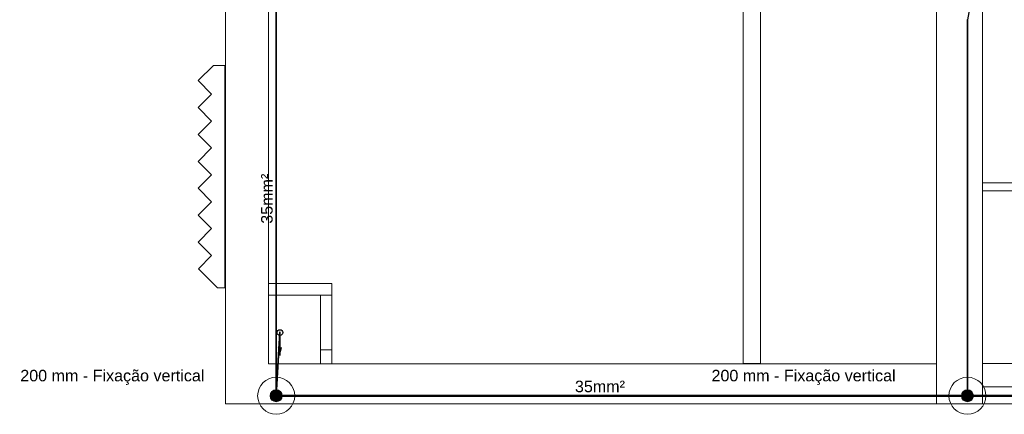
# Model space of a CAD drawing. Header units: millimetres. Extents: x 4477830 to 4478275, y -30323838 to -30323445.
# Tile 29 of 124: x 4477961.19 to 4477978.3, y -30323632.64 to -30323625.78. Entities that reach past the tile are written whole.
import ezdxf

# ---------------------------------------------------------------- set-up
doc = ezdxf.new("R2010")
doc.units = ezdxf.units.MM
doc.linetypes.add('NULL', pattern=[0])
for name, color, linetype, lineweight in [('IFC-Elemento construtivo genérico-Contorno', 253, 'Continuous', 5), ('IFC-Parede padrão-Contorno', 44, 'Continuous', 5), ('IFC-Parede-Contorno', 42, 'Continuous', 5), ('Nível 1', 7, 'Continuous', 0), ('P-Simbol', 5, 'Continuous', 20), ('PR-Captor', 9, 'Continuous', 18), ('PR-Condutos', 150, 'Continuous', 25), ('PR-Textos conduto', 7, 'Continuous', 9), ('Textos', 7, 'Continuous', 9)]:
    doc.layers.add(name, color=color, linetype=linetype, lineweight=lineweight)
doc.styles.add('ARIAL', font='arial.ttf')

msp = doc.modelspace()

# ---------------------------------------------------------------- hatches: boundary and pattern name
at = {"layer": 'P-Simbol', "linetype": 'Continuous'}
for points in [[(4477965.753, -30323632.317), (4477965.753, -30323632.308), (4477965.751, -30323632.299), (4477965.749, -30323632.29), (4477965.747, -30323632.281), (4477965.743, -30323632.273), (4477965.739, -30323632.265), (4477965.734, -30323632.257), (4477965.728, -30323632.25), (4477965.722, -30323632.243), (4477965.716, -30323632.237), (4477965.708, -30323632.231), (4477965.701, -30323632.226), (4477965.692, -30323632.222), (4477965.684, -30323632.219), (4477965.675, -30323632.216), (4477965.666, -30323632.214), (4477965.657, -30323632.213), (4477965.648, -30323632.212), (4477965.639, -30323632.213), (4477965.63, -30323632.214), (4477965.621, -30323632.216), (4477965.612, -30323632.219), (4477965.604, -30323632.222), (4477965.596, -30323632.226), (4477965.588, -30323632.231), (4477965.581, -30323632.237), (4477965.574, -30323632.243), (4477965.568, -30323632.25), (4477965.562, -30323632.257), (4477965.557, -30323632.265), (4477965.553, -30323632.273), (4477965.55, -30323632.281), (4477965.547, -30323632.29), (4477965.545, -30323632.299), (4477965.544, -30323632.308), (4477965.543, -30323632.317), (4477965.544, -30323632.326), (4477965.545, -30323632.335), (4477965.547, -30323632.344), (4477965.55, -30323632.353), (4477965.553, -30323632.361), (4477965.557, -30323632.37), (4477965.562, -30323632.377), (4477965.568, -30323632.384), (4477965.574, -30323632.391), (4477965.581, -30323632.397), (4477965.588, -30323632.403), (4477965.596, -30323632.408), (4477965.604, -30323632.412), (4477965.612, -30323632.416), (4477965.621, -30323632.418), (4477965.63, -30323632.42), (4477965.639, -30323632.422), (4477965.648, -30323632.422), (4477965.657, -30323632.422), (4477965.666, -30323632.42), (4477965.675, -30323632.418), (4477965.684, -30323632.416), (4477965.692, -30323632.412), (4477965.701, -30323632.408), (4477965.708, -30323632.403), (4477965.716, -30323632.397), (4477965.722, -30323632.391), (4477965.728, -30323632.384), (4477965.734, -30323632.377), (4477965.739, -30323632.37), (4477965.743, -30323632.361), (4477965.747, -30323632.353), (4477965.749, -30323632.344), (4477965.751, -30323632.335), (4477965.753, -30323632.326)], [(4477977.76, -30323632.317), (4477977.76, -30323632.308), (4477977.759, -30323632.299), (4477977.757, -30323632.29), (4477977.754, -30323632.281), (4477977.75, -30323632.273), (4477977.746, -30323632.265), (4477977.741, -30323632.257), (4477977.736, -30323632.25), (4477977.729, -30323632.243), (4477977.723, -30323632.237), (4477977.715, -30323632.231), (4477977.708, -30323632.226), (4477977.7, -30323632.222), (4477977.691, -30323632.219), (4477977.682, -30323632.216), (4477977.673, -30323632.214), (4477977.664, -30323632.213), (4477977.655, -30323632.212), (4477977.646, -30323632.213), (4477977.637, -30323632.214), (4477977.628, -30323632.216), (4477977.619, -30323632.219), (4477977.611, -30323632.222), (4477977.603, -30323632.226), (4477977.595, -30323632.231), (4477977.588, -30323632.237), (4477977.581, -30323632.243), (4477977.575, -30323632.25), (4477977.569, -30323632.257), (4477977.565, -30323632.265), (4477977.56, -30323632.273), (4477977.557, -30323632.281), (4477977.554, -30323632.29), (4477977.552, -30323632.299), (4477977.551, -30323632.308), (4477977.55, -30323632.317), (4477977.551, -30323632.326), (4477977.552, -30323632.335), (4477977.554, -30323632.344), (4477977.557, -30323632.353), (4477977.56, -30323632.361), (4477977.565, -30323632.37), (4477977.569, -30323632.377), (4477977.575, -30323632.384), (4477977.581, -30323632.391), (4477977.588, -30323632.397), (4477977.595, -30323632.403), (4477977.603, -30323632.408), (4477977.611, -30323632.412), (4477977.619, -30323632.416), (4477977.628, -30323632.418), (4477977.637, -30323632.42), (4477977.646, -30323632.422), (4477977.655, -30323632.422), (4477977.664, -30323632.422), (4477977.673, -30323632.42), (4477977.682, -30323632.418), (4477977.691, -30323632.416), (4477977.7, -30323632.412), (4477977.708, -30323632.408), (4477977.715, -30323632.403), (4477977.723, -30323632.397), (4477977.729, -30323632.391), (4477977.736, -30323632.384), (4477977.741, -30323632.377), (4477977.746, -30323632.37), (4477977.75, -30323632.361), (4477977.754, -30323632.353), (4477977.757, -30323632.344), (4477977.759, -30323632.335), (4477977.76, -30323632.326)]]:
    msp.add_hatch(color=5, dxfattribs=at).paths.add_polyline_path(points)
at = {"layer": 'PR-Condutos', "linetype": 'Continuous', "true_color": 0x105689}
for points in [[(4477977.653, -30323625.784), (4477977.656, -30323625.784), (4477977.759, -30323625.209)], [(4477977.76, -30323625.176), (4477977.665, -30323625.706), (4477977.757, -30323625.204), (4477977.679, -30323625.641), (4477977.758, -30323625.202), (4477977.684, -30323625.619), (4477977.758, -30323625.216), (4477977.697, -30323625.557), (4477977.656, -30323625.784), (4477977.659, -30323625.784), (4477977.77, -30323625.164), (4477977.765, -30323625.163), (4477977.76, -30323625.2)], [(4477977.758, -30323625.243), (4477977.77, -30323625.163), (4477977.662, -30323625.768), (4477977.661, -30323625.785)], [(4477977.773, -30323625.163), (4477977.773, -30323625.161), (4477977.762, -30323625.222), (4477977.758, -30323625.248), (4477977.662, -30323625.784)], [(4477977.758, -30323625.248), (4477977.662, -30323625.778), (4477977.662, -30323625.785)], [(4477965.642, -30323632.316), (4477965.642, -30323631.215), (4477965.642, -30323625.472)], [(4477965.655, -30323625.472), (4477965.654, -30323631.216), (4477965.654, -30323625.472), (4477965.653, -30323631.216), (4477965.653, -30323625.472), (4477965.651, -30323631.216), (4477965.65, -30323625.472), (4477965.648, -30323631.215), (4477965.647, -30323625.472), (4477965.645, -30323631.215), (4477965.645, -30323625.472), (4477965.643, -30323631.215), (4477965.643, -30323625.472), (4477965.642, -30323632.31), (4477965.647, -30323632.31), (4477965.647, -30323632.216), (4477965.65, -30323632.31), (4477965.655, -30323632.31)], [(4477965.642, -30323631.215), (4477965.643, -30323625.476), (4477965.642, -30323625.473)], [(4477965.643, -30323631.215), (4477965.645, -30323625.477), (4477965.643, -30323625.476)], [(4477965.645, -30323625.48), (4477965.645, -30323631.215), (4477965.647, -30323625.486)], [(4477965.65, -30323625.48), (4477965.647, -30323625.48), (4477965.648, -30323631.215)], [(4477965.65, -30323625.478), (4477965.651, -30323631.216), (4477965.653, -30323625.478)], [(4477965.654, -30323625.474), (4477965.653, -30323625.477), (4477965.653, -30323631.216)], [(4477965.655, -30323625.474), (4477965.654, -30323625.474), (4477965.654, -30323631.216)], [(4477977.65, -30323632.312), (4477977.65, -30323625.784), (4477977.649, -30323632.31)], [(4477977.649, -30323625.785), (4477977.649, -30323632.317), (4477977.65, -30323625.79)], [(4477977.65, -30323625.788), (4477977.65, -30323632.317), (4477977.652, -30323625.799)], [(4477977.65, -30323632.31), (4477977.652, -30323632.317), (4477977.652, -30323625.8)], [(4477977.652, -30323625.789), (4477977.652, -30323632.317), (4477977.655, -30323632.31), (4477977.655, -30323625.812)], [(4477977.657, -30323632.309), (4477977.657, -30323625.784), (4477977.655, -30323632.306)], [(4477977.657, -30323625.798), (4477977.655, -30323625.79), (4477977.655, -30323632.317)], [(4477977.66, -30323632.31), (4477977.66, -30323625.784), (4477977.657, -30323632.309)], [(4477977.66, -30323625.789), (4477977.657, -30323625.79), (4477977.657, -30323632.317)], [(4477977.661, -30323625.784), (4477977.66, -30323632.31), (4477977.661, -30323632.31)], [(4477977.66, -30323625.79), (4477977.66, -30323632.317), (4477977.661, -30323625.787)], [(4477977.662, -30323625.784), (4477977.661, -30323632.31), (4477977.662, -30323632.314)], [(4477977.662, -30323625.785), (4477977.661, -30323625.786), (4477977.661, -30323632.317)], [(4477965.655, -30323632.09), (4477965.642, -30323632.31), (4477965.643, -30323632.31), (4477965.655, -30323632.122), (4477965.646, -30323632.31), (4477965.655, -30323632.159), (4477965.648, -30323632.31), (4477965.715, -30323631.219), (4477965.706, -30323631.219)], [(4477965.717, -30323631.22), (4477965.715, -30323631.219), (4477965.655, -30323632.203), (4477965.651, -30323632.31)], [(4477965.655, -30323632.31), (4477965.719, -30323631.22), (4477965.717, -30323631.22), (4477965.651, -30323632.31)], [(4477965.719, -30323631.22), (4477965.719, -30323631.22), (4477965.654, -30323632.318)], [(4477965.655, -30323632.314), (4477965.719, -30323631.22), (4477965.655, -30323632.31)], [(4477965.713, -30323631.619), (4477965.751, -30323631.474), (4477965.674, -30323631.474)], [(4477965.646, -30323632.31), (4477965.655, -30323632.122), (4477965.643, -30323632.31)], [(4477965.648, -30323632.307), (4477965.655, -30323632.159), (4477965.646, -30323632.305)], [(4477965.65, -30323632.305), (4477965.648, -30323632.216), (4477965.647, -30323632.306)], [(4477965.651, -30323632.304), (4477965.655, -30323632.203), (4477965.648, -30323632.307)], [(4477976.895, -30323632.31), (4477965.638, -30323632.31), (4477976.893, -30323632.311)], [(4477965.638, -30323632.311), (4477976.891, -30323632.312), (4477976.893, -30323632.311)], [(4477965.638, -30323632.312), (4477976.887, -30323632.314), (4477976.895, -30323632.312)], [(4477976.877, -30323632.314), (4477965.638, -30323632.314), (4477976.882, -30323632.317)], [(4477976.877, -30323632.32), (4477976.887, -30323632.317), (4477965.638, -30323632.317)], [(4477976.88, -30323632.322), (4477976.889, -30323632.32), (4477965.638, -30323632.32)], [(4477976.892, -30323632.323), (4477976.895, -30323632.322), (4477965.638, -30323632.322)], [(4477976.893, -30323632.323), (4477965.638, -30323632.323), (4477976.894, -30323632.324)], [(4477976.895, -30323632.323), (4477965.653, -30323632.322), (4477965.652, -30323632.323)], [(4477976.895, -30323632.324), (4477965.652, -30323632.323), (4477965.652, -30323632.324)], [(4477976.895, -30323632.322), (4477965.655, -30323632.32), (4477965.653, -30323632.322)], [(4477965.655, -30323632.311), (4477976.895, -30323632.311), (4477965.655, -30323632.31)], [(4477976.88, -30323632.312), (4477965.655, -30323632.311), (4477965.655, -30323632.312)], [(4477965.655, -30323632.312), (4477965.655, -30323632.314), (4477976.889, -30323632.314)], [(4477976.833, -30323632.317), (4477965.661, -30323632.314), (4477965.655, -30323632.317), (4477976.833, -30323632.317)], [(4477965.688, -30323632.32), (4477976.895, -30323632.32), (4477965.655, -30323632.317)], [(4477976.895, -30323632.31), (4477977.641, -30323632.311), (4477977.645, -30323632.31)], [(4477976.895, -30323632.31), (4477976.895, -30323632.311), (4477977.661, -30323632.311)], [(4477977.648, -30323632.312), (4477976.895, -30323632.311), (4477976.895, -30323632.312)], [(4477977.648, -30323632.311), (4477976.895, -30323632.311), (4477977.641, -30323632.312)], [(4477977.648, -30323632.311), (4477976.895, -30323632.311), (4477976.895, -30323632.311)], [(4477977.648, -30323632.314), (4477976.895, -30323632.312), (4477976.895, -30323632.314)], [(4477977.645, -30323632.312), (4477976.895, -30323632.312), (4477977.641, -30323632.314)], [(4477977.648, -30323632.317), (4477976.895, -30323632.314), (4477976.895, -30323632.317)], [(4477977.645, -30323632.314), (4477976.895, -30323632.314), (4477977.641, -30323632.317)], [(4477977.645, -30323632.317), (4477976.895, -30323632.317), (4477977.641, -30323632.32)], [(4477977.648, -30323632.32), (4477976.895, -30323632.317), (4477976.895, -30323632.32)], [(4477977.648, -30323632.322), (4477976.895, -30323632.32), (4477976.895, -30323632.322)], [(4477977.641, -30323632.322), (4477977.645, -30323632.32), (4477976.895, -30323632.32)], [(4477977.648, -30323632.323), (4477976.895, -30323632.322), (4477976.895, -30323632.323)], [(4477977.641, -30323632.323), (4477977.648, -30323632.322), (4477976.895, -30323632.322)], [(4477977.641, -30323632.324), (4477977.645, -30323632.323), (4477976.895, -30323632.323), (4477976.895, -30323632.324)], [(4477977.659, -30323632.31), (4477978.295, -30323632.311), (4477978.295, -30323632.311)], [(4477977.659, -30323632.324), (4477978.294, -30323632.324), (4477977.661, -30323632.323)], [(4477978.295, -30323632.311), (4477977.662, -30323632.31), (4477977.661, -30323632.311)], [(4477977.661, -30323632.311), (4477977.663, -30323632.314), (4477978.295, -30323632.314), (4477978.295, -30323632.312)], [(4477977.661, -30323632.311), (4477978.295, -30323632.312), (4477978.295, -30323632.311)], [(4477977.661, -30323632.32), (4477978.295, -30323632.322), (4477978.295, -30323632.32)], [(4477978.295, -30323632.323), (4477978.295, -30323632.322), (4477977.663, -30323632.32), (4477977.661, -30323632.323)], [(4477977.661, -30323632.323), (4477978.295, -30323632.324), (4477978.295, -30323632.323)], [(4477977.662, -30323632.314), (4477978.295, -30323632.317), (4477978.295, -30323632.314)], [(4477977.662, -30323632.317), (4477978.295, -30323632.32), (4477978.295, -30323632.317)], [(4477978.295, -30323632.32), (4477977.665, -30323632.317), (4477977.663, -30323632.32)], [(4477977.665, -30323632.317), (4477978.295, -30323632.317), (4477977.668, -30323632.314)], [(4477978.297, -30323632.311), (4477984.797, -30323632.311), (4477978.295, -30323632.31)], [(4477978.295, -30323632.31), (4477984.791, -30323632.311), (4477984.791, -30323632.31)], [(4477978.295, -30323632.311), (4477984.791, -30323632.312), (4477984.797, -30323632.311)], [(4477984.797, -30323632.322), (4477984.797, -30323632.32), (4477978.295, -30323632.32), (4477978.299, -30323632.322)], [(4477984.797, -30323632.323), (4477978.295, -30323632.323), (4477984.797, -30323632.324)], [(4477978.295, -30323632.324), (4477984.797, -30323632.324), (4477978.297, -30323632.323)]]:
    msp.add_hatch(color=146, dxfattribs=at).paths.add_polyline_path(points)

# ---------------------------------------------------------------- linework, layer by layer
at = {"layer": 'IFC-Elemento construtivo genérico-Contorno', "color": 8, "lineweight": 5}
for p, q in [((4477964.293, -30323626.843), (4477964.559, -30323626.577)), ((4477964.559, -30323626.577), (4477964.754, -30323626.577)), ((4477964.754, -30323630.443), (4477964.754, -30323626.577)), ((4477964.293, -30323626.843), (4477964.527, -30323627.077)), ((4477964.293, -30323627.31), (4477964.527, -30323627.077)), ((4477964.293, -30323627.31), (4477964.527, -30323627.544)), ((4477964.293, -30323627.778), (4477964.527, -30323627.544)), ((4477964.293, -30323627.778), (4477964.527, -30323628.012)), ((4477964.293, -30323628.245), (4477964.527, -30323628.012)), ((4477964.293, -30323628.245), (4477964.527, -30323628.479)), ((4477964.293, -30323628.713), (4477964.527, -30323628.479)), ((4477964.293, -30323628.713), (4477964.527, -30323628.947)), ((4477964.293, -30323629.18), (4477964.527, -30323628.947)), ((4477964.293, -30323629.18), (4477964.527, -30323629.414)), ((4477964.293, -30323629.648), (4477964.527, -30323629.414)), ((4477964.293, -30323629.648), (4477964.527, -30323629.881)), ((4477964.297, -30323630.111), (4477964.527, -30323629.881)), ((4477964.297, -30323630.111), (4477964.629, -30323630.443)), ((4477964.629, -30323630.443), (4477964.754, -30323630.443))]:
    msp.add_line(p, q, dxfattribs=at)
at = {"layer": 'IFC-Parede padrão-Contorno', "color": 8, "lineweight": 5}
for p, q in [((4477973.759, -30323631.757), (4477973.759, -30323625.339)), ((4477974.059, -30323631.757), (4477974.059, -30323625.339)), ((4477977.918, -30323628.617), (4477989.35, -30323628.617)), ((4477977.918, -30323628.757), (4477989.35, -30323628.757)), ((4477965.515, -30323630.368), (4477966.617, -30323630.368)), ((4477965.515, -30323630.568), (4477965.515, -30323630.368)), ((4477966.617, -30323630.568), (4477966.617, -30323630.368)), ((4477965.515, -30323630.568), (4477966.617, -30323630.568)), ((4477966.417, -30323631.518), (4477966.417, -30323630.568)), ((4477966.617, -30323631.518), (4477966.617, -30323630.568)), ((4477966.417, -30323631.518), (4477966.617, -30323631.518)), ((4477973.759, -30323631.757), (4477974.059, -30323631.757))]:
    msp.add_line(p, q, dxfattribs=at)
at = {"layer": 'IFC-Parede-Contorno', "color": 8, "lineweight": 5}
for p, q in [((4477977.918, -30323632.46), (4477977.918, -30323624.838)), ((4477977.118, -30323632.46), (4477977.118, -30323625.339)), ((4477977.918, -30323631.758), (4477979.12, -30323631.758)), ((4477977.918, -30323631.758), (4477988.658, -30323631.758)), ((4477977.918, -30323632.16), (4477988.94, -30323632.16)), ((4477977.118, -30323632.46), (4477977.918, -30323632.46)), ((4477977.918, -30323632.46), (4477990.5, -30323632.46))]:
    msp.add_line(p, q, dxfattribs=at)
at = {"layer": 'Nível 1', "color": 8, "lineweight": 5}
for p, q in [((4477964.765, -30323632.46), (4477964.765, -30323616.389)), ((4477965.515, -30323630.368), (4477965.515, -30323625.339)), ((4477965.515, -30323630.568), (4477965.515, -30323631.765)), ((4477966.417, -30323631.518), (4477966.417, -30323631.765)), ((4477966.617, -30323631.518), (4477966.617, -30323631.765)), ((4477965.515, -30323631.765), (4477977.118, -30323631.765)), ((4477977.118, -30323632.46), (4477964.765, -30323632.46))]:
    msp.add_line(p, q, dxfattribs=at)
at = {"layer": 'P-Simbol'}
for centre, radius in [((4477965.648, -30323632.317), 0.322), ((4477977.655, -30323632.317), 0.322), ((4477965.648, -30323632.317), 0.105), ((4477965.648, -30323632.317), 0.105), ((4477965.648, -30323632.317), 0.105), ((4477977.655, -30323632.317), 0.105), ((4477977.655, -30323632.317), 0.105), ((4477977.655, -30323632.317), 0.105)]:
    msp.add_circle(centre, radius, dxfattribs=at)
at = {"layer": 'PR-Captor', "color": 5}
for p, q in [((4477965.634, -30323632.297), (4477965.634, -30323632.31)), ((4477965.638, -30323632.297), (4477965.634, -30323632.297)), ((4477965.634, -30323632.31), (4477965.634, -30323632.337)), ((4477965.634, -30323632.337), (4477965.638, -30323632.337)), ((4477965.641, -30323632.297), (4477965.638, -30323632.297)), ((4477965.641, -30323632.314), (4477965.638, -30323632.317)), ((4477965.638, -30323632.317), (4477965.638, -30323632.317)), ((4477965.638, -30323632.317), (4477965.641, -30323632.32)), ((4477965.638, -30323632.337), (4477965.641, -30323632.337)), ((4477965.641, -30323632.31), (4477965.641, -30323632.297)), ((4477965.642, -30323632.314), (4477965.641, -30323632.314)), ((4477965.641, -30323632.32), (4477965.642, -30323632.321)), ((4477965.641, -30323632.337), (4477965.641, -30323632.324)), ((4477965.645, -30323632.31), (4477965.642, -30323632.313)), ((4477965.642, -30323632.313), (4477965.642, -30323632.314)), ((4477965.642, -30323632.321), (4477965.645, -30323632.324)), ((4477965.648, -30323632.307), (4477965.645, -30323632.31)), ((4477965.645, -30323632.324), (4477965.648, -30323632.327)), ((4477965.652, -30323632.31), (4477965.648, -30323632.307)), ((4477965.648, -30323632.327), (4477965.652, -30323632.324)), ((4477965.655, -30323632.314), (4477965.652, -30323632.31)), ((4477965.652, -30323632.324), (4477965.655, -30323632.32)), ((4477965.658, -30323632.317), (4477965.655, -30323632.314)), ((4477965.655, -30323632.314), (4477965.655, -30323632.314)), ((4477965.655, -30323632.32), (4477965.657, -30323632.318)), ((4477965.657, -30323632.318), (4477965.658, -30323632.317)), ((4477965.657, -30323632.318), (4477965.657, -30323632.318)), ((4477965.657, -30323632.318), (4477965.657, -30323632.318)), ((4477977.641, -30323632.297), (4477977.641, -30323632.31)), ((4477977.645, -30323632.297), (4477977.641, -30323632.297)), ((4477977.641, -30323632.324), (4477977.641, -30323632.337)), ((4477977.641, -30323632.337), (4477977.645, -30323632.337)), ((4477977.648, -30323632.297), (4477977.645, -30323632.297)), ((4477977.648, -30323632.314), (4477977.645, -30323632.317)), ((4477977.645, -30323632.317), (4477977.648, -30323632.32)), ((4477977.645, -30323632.337), (4477977.648, -30323632.337)), ((4477977.648, -30323632.31), (4477977.648, -30323632.297)), ((4477977.648, -30323632.314), (4477977.648, -30323632.31)), ((4477977.649, -30323632.314), (4477977.648, -30323632.314)), ((4477977.648, -30323632.32), (4477977.649, -30323632.321)), ((4477977.648, -30323632.337), (4477977.648, -30323632.324)), ((4477977.652, -30323632.31), (4477977.649, -30323632.314)), ((4477977.649, -30323632.321), (4477977.652, -30323632.324)), ((4477977.655, -30323632.307), (4477977.652, -30323632.31)), ((4477977.652, -30323632.324), (4477977.655, -30323632.327)), ((4477977.659, -30323632.31), (4477977.655, -30323632.307)), ((4477977.655, -30323632.327), (4477977.659, -30323632.324)), ((4477977.661, -30323632.313), (4477977.659, -30323632.31)), ((4477977.659, -30323632.324), (4477977.661, -30323632.321)), ((4477977.662, -30323632.314), (4477977.661, -30323632.313)), ((4477977.661, -30323632.321), (4477977.662, -30323632.32)), ((4477977.665, -30323632.317), (4477977.662, -30323632.314)), ((4477977.662, -30323632.32), (4477977.665, -30323632.317))]:
    msp.add_line(p, q, dxfattribs=at)
at = {"layer": 'PR-Condutos', "color": 146, "true_color": 0x105689}
for p, q in [((4477977.662, -30323625.784), (4477977.758, -30323625.249)), ((4477965.642, -30323625.472), (4477965.642, -30323631.215)), ((4477965.655, -30323631.216), (4477965.655, -30323625.472)), ((4477977.649, -30323625.783), (4477977.649, -30323625.784)), ((4477977.649, -30323625.784), (4477977.649, -30323625.785)), ((4477977.649, -30323625.785), (4477977.649, -30323625.787)), ((4477977.649, -30323625.785), (4477977.649, -30323625.786)), ((4477977.649, -30323625.786), (4477977.649, -30323632.317)), ((4477977.649, -30323625.787), (4477977.651, -30323625.789)), ((4477977.651, -30323625.789), (4477977.653, -30323625.79)), ((4477977.653, -30323625.784), (4477977.655, -30323625.784)), ((4477977.653, -30323625.79), (4477977.656, -30323625.79)), ((4477977.655, -30323625.784), (4477977.656, -30323625.784)), ((4477977.656, -30323625.784), (4477977.659, -30323625.784)), ((4477977.656, -30323625.79), (4477977.659, -30323625.79)), ((4477977.659, -30323625.784), (4477977.661, -30323625.785)), ((4477977.659, -30323625.79), (4477977.661, -30323625.788)), ((4477977.661, -30323625.785), (4477977.662, -30323625.785)), ((4477977.661, -30323625.788), (4477977.662, -30323625.785)), ((4477977.662, -30323625.785), (4477977.662, -30323625.784)), ((4477977.662, -30323632.31), (4477977.662, -30323625.784)), ((4477977.662, -30323625.785), (4477977.662, -30323625.785)), ((4477977.662, -30323625.785), (4477977.662, -30323625.785)), ((4477977.662, -30323625.785), (4477977.662, -30323625.785)), ((4477965.642, -30323631.215), (4477965.642, -30323632.314)), ((4477965.655, -30323632.09), (4477965.655, -30323631.216)), ((4477965.706, -30323631.219), (4477965.655, -30323632.09)), ((4477965.655, -30323632.31), (4477965.719, -30323631.22)), ((4477965.708, -30323631.214), (4477965.706, -30323631.217)), ((4477965.706, -30323631.217), (4477965.706, -30323631.219)), ((4477965.707, -30323631.219), (4477965.706, -30323631.219)), ((4477965.706, -30323631.219), (4477965.706, -30323631.219)), ((4477965.71, -30323631.219), (4477965.707, -30323631.219)), ((4477965.71, -30323631.213), (4477965.708, -30323631.214)), ((4477965.713, -30323631.213), (4477965.71, -30323631.213)), ((4477965.712, -30323631.219), (4477965.71, -30323631.219)), ((4477965.715, -30323631.219), (4477965.712, -30323631.219)), ((4477965.716, -30323631.214), (4477965.713, -30323631.213)), ((4477965.717, -30323631.22), (4477965.715, -30323631.219)), ((4477965.718, -30323631.215), (4477965.716, -30323631.214)), ((4477965.719, -30323631.22), (4477965.717, -30323631.22)), ((4477965.719, -30323631.218), (4477965.718, -30323631.215)), ((4477965.719, -30323631.22), (4477965.719, -30323631.218)), ((4477965.719, -30323631.22), (4477965.719, -30323631.22)), ((4477965.719, -30323631.22), (4477965.719, -30323631.22)), ((4477965.638, -30323632.31), (4477965.638, -30323632.311)), ((4477976.895, -30323632.31), (4477965.638, -30323632.31)), ((4477965.638, -30323632.311), (4477965.638, -30323632.312)), ((4477965.638, -30323632.312), (4477965.638, -30323632.314)), ((4477965.638, -30323632.314), (4477965.638, -30323632.317)), ((4477965.638, -30323632.317), (4477965.638, -30323632.317)), ((4477965.638, -30323632.32), (4477965.638, -30323632.322)), ((4477965.638, -30323632.322), (4477965.638, -30323632.323)), ((4477965.638, -30323632.323), (4477965.638, -30323632.324)), ((4477965.638, -30323632.324), (4477965.641, -30323632.324)), ((4477965.641, -30323632.324), (4477965.645, -30323632.324)), ((4477965.648, -30323632.317), (4477965.651, -30323632.318)), ((4477965.652, -30323632.324), (4477976.895, -30323632.324)), ((4477965.655, -30323632.314), (4477965.655, -30323632.31)), ((4477976.891, -30323632.312), (4477976.889, -30323632.314)), ((4477976.889, -30323632.314), (4477976.889, -30323632.317)), ((4477976.889, -30323632.317), (4477976.889, -30323632.32)), ((4477976.889, -30323632.32), (4477976.891, -30323632.322)), ((4477976.893, -30323632.311), (4477976.891, -30323632.312)), ((4477976.891, -30323632.322), (4477976.893, -30323632.323)), ((4477976.896, -30323632.31), (4477976.893, -30323632.311)), ((4477976.893, -30323632.323), (4477976.896, -30323632.324)), ((4477977.641, -30323632.31), (4477976.895, -30323632.31)), ((4477976.895, -30323632.31), (4477976.895, -30323632.311)), ((4477976.895, -30323632.311), (4477976.895, -30323632.31)), ((4477976.895, -30323632.311), (4477976.895, -30323632.312)), ((4477976.895, -30323632.311), (4477976.895, -30323632.311)), ((4477976.895, -30323632.312), (4477976.895, -30323632.314)), ((4477976.895, -30323632.314), (4477976.895, -30323632.317)), ((4477976.895, -30323632.317), (4477976.895, -30323632.32)), ((4477976.895, -30323632.32), (4477976.895, -30323632.322)), ((4477976.895, -30323632.322), (4477976.895, -30323632.323)), ((4477976.895, -30323632.323), (4477976.895, -30323632.324)), ((4477976.895, -30323632.324), (4477976.895, -30323632.324)), ((4477976.895, -30323632.324), (4477976.896, -30323632.324)), ((4477976.895, -30323632.324), (4477976.895, -30323632.324)), ((4477976.896, -30323632.324), (4477977.641, -30323632.324)), ((4477977.645, -30323632.31), (4477977.641, -30323632.31)), ((4477977.645, -30323632.312), (4477977.645, -30323632.314)), ((4477977.645, -30323632.314), (4477977.645, -30323632.317)), ((4477977.645, -30323632.32), (4477977.645, -30323632.322)), ((4477977.645, -30323632.322), (4477977.645, -30323632.323)), ((4477977.645, -30323632.323), (4477977.645, -30323632.324)), ((4477977.645, -30323632.324), (4477977.652, -30323632.324)), ((4477977.645, -30323632.324), (4477977.648, -30323632.324)), ((4477977.649, -30323632.31), (4477977.648, -30323632.31)), ((4477977.648, -30323632.324), (4477978.294, -30323632.324)), ((4477978.294, -30323632.31), (4477977.659, -30323632.31)), ((4477977.659, -30323632.324), (4477977.661, -30323632.324)), ((4477977.661, -30323632.313), (4477977.661, -30323632.312)), ((4477977.661, -30323632.322), (4477977.661, -30323632.321)), ((4477977.661, -30323632.323), (4477977.661, -30323632.322)), ((4477977.662, -30323632.314), (4477977.662, -30323632.31)), ((4477978.295, -30323632.31), (4477978.294, -30323632.31)), ((4477978.297, -30323632.311), (4477978.294, -30323632.31)), ((4477978.294, -30323632.324), (4477978.297, -30323632.323)), ((4477978.294, -30323632.324), (4477978.295, -30323632.324)), ((4477978.295, -30323632.31), (4477978.295, -30323632.311)), ((4477984.791, -30323632.31), (4477978.295, -30323632.31)), ((4477978.295, -30323632.311), (4477978.295, -30323632.31)), ((4477978.295, -30323632.312), (4477978.295, -30323632.311)), ((4477978.295, -30323632.311), (4477978.295, -30323632.311)), ((4477978.295, -30323632.314), (4477978.295, -30323632.312)), ((4477978.295, -30323632.317), (4477978.295, -30323632.314)), ((4477978.295, -30323632.32), (4477978.295, -30323632.317)), ((4477978.295, -30323632.322), (4477978.295, -30323632.32)), ((4477978.295, -30323632.323), (4477978.295, -30323632.322)), ((4477978.295, -30323632.324), (4477978.295, -30323632.323)), ((4477978.295, -30323632.324), (4477984.797, -30323632.324)), ((4477978.295, -30323632.324), (4477978.295, -30323632.324)), ((4477978.295, -30323632.324), (4477978.295, -30323632.324))]:
    msp.add_line(p, q, dxfattribs=at)
at = {"layer": 'PR-Condutos'}
msp.add_lwpolyline([(4477965.713, -30323631.269), (4477965.713, -30323631.619)], dxfattribs=at)
msp.add_circle((4477965.713, -30323631.219), 0.05, dxfattribs=at)

# ---------------------------------------------------------------- texts
at = {"layer": 'PR-Textos conduto', "linetype": 'NULL', "insert": (4477965.589, -30323628.894), "char_height": 0.2, "width": 1.73841, "attachment_point": 8, "rotation": 90.0002, "line_spacing_factor": 0.6, "style": 'ARIAL'}
msp.add_mtext('35mm²', dxfattribs=at)
at = {"layer": 'PR-Textos conduto', "linetype": 'NULL', "insert": (4477971.272, -30323632.258), "char_height": 0.2, "width": 1.73841, "attachment_point": 8, "line_spacing_factor": 0.6, "style": 'ARIAL'}
msp.add_mtext('35mm²', dxfattribs=at)
at = {"layer": 'Textos', "linetype": 'NULL', "char_height": 0.2, "width": 6.39634, "attachment_point": 9, "line_spacing_factor": 0.6, "style": 'ARIAL'}
for insert in [(4477964.401, -30323632.128), (4477976.408, -30323632.128)]:
    msp.add_mtext('200 mm - Fixação vertical', dxfattribs=dict(at, insert=insert))

doc.saveas('drawing.dxf')
